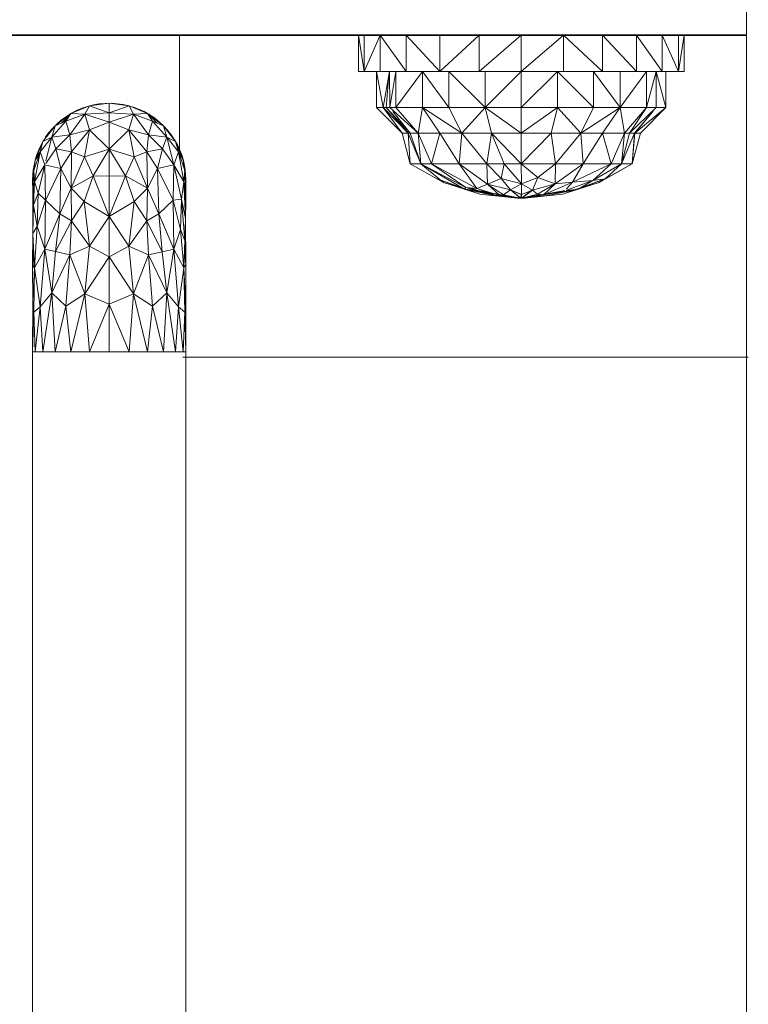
# Model space of a CAD drawing. Header units: millimetres. Extents: x 61846 to 198573, y 13020 to 52988.
# Tile 183 of 240: x 181612 to 181814, y 23872 to 24144. Entities that reach past the tile are written whole.
import ezdxf

# ---------------------------------------------------------------- set-up
doc = ezdxf.new("R2010")
doc.units = ezdxf.units.MM
for name, color, linetype, lineweight in [('A-FLOR', 192, 'Continuous', 50), ('A-GENM', 13, 'Continuous', 18), ('M-HVAC-DUCT', 70, 'Continuous', 18), ('P-PIPE', 3, 'Continuous', 18)]:
    doc.layers.add(name, color=color, linetype=linetype, lineweight=lineweight)

# ---------------------------------------------------------------- blocks, each defined once
blk = doc.blocks.new('Round Duct_NLRS_57_DU_verz staal _T-stuk__DNL_6890406 - Round Duct_NLRS_57_DU_verz staal _T-stuk__DNL_6890406-423675-GZ lierenkamer 3')
at = {"layer": 'M-HVAC-DUCT', "color": 7, "lineweight": 9}
blk.add_line((-47199.37, 24290), (-47199.37, 21990), dxfattribs=at)
blk = doc.blocks.new('NLRS_65_FAD_LB_melder_gen_ISR_NLRS_65_FAD_LB_optische rookmelder_DNL_6889518 - NLRS_65_FAD_LB_melder_gen_ISR_NLRS_65_FAD_LB_optische rookmelder_DNL_6889518-612154-GZ lierenkamer 3')
at = {"layer": 'A-GENM', "color": 7, "lineweight": 9}
for p, q in [((-47306.67, 24140), (-47306.67, 24130)), ((-47306.67, 24140), (-47305.14, 24130)), ((-47305.14, 24140), (-47305.14, 24130)), ((-47300.64, 24140), (-47305.14, 24130)), ((-47300.64, 24140), (-47300.64, 24130)), ((-47300.64, 24140), (-47293.49, 24130)), ((-47293.49, 24140), (-47284.17, 24130)), ((-47293.49, 24140), (-47293.49, 24130)), ((-47284.17, 24140), (-47284.17, 24130)), ((-47273.32, 24140), (-47284.17, 24130)), ((-47261.67, 24140), (-47273.32, 24130)), ((-47273.32, 24140), (-47273.32, 24130)), ((-47261.67, 24140), (-47261.67, 24130)), ((-47250.02, 24140), (-47261.67, 24130)), ((-47250.02, 24140), (-47239.17, 24130)), ((-47250.02, 24140), (-47250.02, 24130)), ((-47239.17, 24140), (-47239.17, 24130)), ((-47239.17, 24140), (-47229.85, 24130)), ((-47229.85, 24140), (-47222.7, 24130)), ((-47229.85, 24140), (-47229.85, 24130)), ((-47222.7, 24140), (-47218.21, 24130)), ((-47222.7, 24140), (-47222.7, 24130)), ((-47218.21, 24140), (-47218.21, 24130)), ((-47216.67, 24140), (-47218.21, 24130)), ((-47216.67, 24140), (-47216.67, 24130)), ((-47306.67, 24130), (-47305.14, 24130)), ((-47300.64, 24130), (-47305.14, 24130)), ((-47301.67, 24120), (-47301.67, 24130)), ((-47301.67, 24130), (-47299.82, 24120)), ((-47300.64, 24130), (-47293.49, 24130)), ((-47299.82, 24120), (-47298.14, 24130)), ((-47298.99, 24120), (-47298.24, 24128.86)), ((-47297.97, 24120), (-47298.14, 24130)), ((-47297.97, 24120), (-47296.31, 24130)), ((-47296.31, 24120), (-47296.31, 24130)), ((-47296.31, 24120), (-47288.99, 24130)), ((-47284.17, 24130), (-47293.49, 24130)), ((-47281.67, 24120), (-47288.99, 24130)), ((-47288.99, 24120), (-47288.99, 24130)), ((-47273.32, 24130), (-47284.17, 24130)), ((-47271.67, 24120), (-47281.67, 24130)), ((-47281.67, 24120), (-47281.67, 24130)), ((-47261.67, 24130), (-47273.32, 24130)), ((-47273.32, 24130), (-47273.16, 24130)), ((-47271.67, 24120), (-47261.67, 24130)), ((-47271.67, 24120), (-47271.67, 24130)), ((-47250.02, 24130), (-47261.67, 24130)), ((-47261.67, 24120), (-47251.67, 24130)), ((-47261.67, 24120), (-47261.67, 24130)), ((-47241.67, 24120), (-47251.67, 24130)), ((-47251.67, 24120), (-47251.67, 24130)), ((-47239.17, 24130), (-47250.02, 24130)), ((-47234.35, 24120), (-47241.67, 24130)), ((-47241.67, 24120), (-47241.67, 24130)), ((-47239.17, 24130), (-47229.85, 24130)), ((-47234.35, 24120), (-47227.03, 24130)), ((-47234.35, 24120), (-47234.35, 24130)), ((-47222.7, 24130), (-47229.85, 24130)), ((-47227.03, 24120), (-47224.35, 24130)), ((-47227.03, 24120), (-47227.03, 24130)), ((-47221.67, 24120), (-47224.35, 24130)), ((-47224.35, 24120), (-47224.35, 24130)), ((-47218.21, 24130), (-47222.7, 24130)), ((-47221.67, 24120), (-47221.67, 24130)), ((-47218.21, 24130), (-47216.67, 24130)), ((-47216.67, 24130), (-47218.21, 24130)), ((-47294.6, 24112.93), (-47301.67, 24120)), ((-47301.67, 24120), (-47299.82, 24120)), ((-47294.6, 24112.93), (-47299.82, 24120)), ((-47292.97, 24112.93), (-47299.82, 24120)), ((-47299.82, 24120), (-47298.99, 24120)), ((-47292.97, 24112.93), (-47298.99, 24120)), ((-47292.4, 24112.93), (-47298.99, 24120)), ((-47297.97, 24120), (-47298.99, 24120)), ((-47290.19, 24112.93), (-47297.97, 24120)), ((-47296.31, 24120), (-47297.97, 24120)), ((-47290.19, 24112.93), (-47296.31, 24120)), ((-47296.31, 24120), (-47288.99, 24120)), ((-47290.19, 24112.93), (-47288.99, 24120)), ((-47278.14, 24112.93), (-47288.99, 24120)), ((-47284.16, 24112.93), (-47288.99, 24120)), ((-47281.67, 24120), (-47288.99, 24120)), ((-47278.14, 24112.93), (-47281.67, 24120)), ((-47271.67, 24120), (-47281.67, 24120)), ((-47278.14, 24112.93), (-47271.67, 24120)), ((-47269.91, 24112.93), (-47271.67, 24120)), ((-47261.67, 24112.93), (-47271.67, 24120)), ((-47261.67, 24120), (-47271.67, 24120)), ((-47261.67, 24112.93), (-47251.67, 24120)), ((-47261.67, 24112.93), (-47261.67, 24120)), ((-47251.67, 24120), (-47261.67, 24120)), ((-47253.44, 24112.93), (-47251.67, 24120)), ((-47245.21, 24112.93), (-47251.67, 24120)), ((-47241.67, 24120), (-47251.67, 24120)), ((-47245.21, 24112.93), (-47234.35, 24120)), ((-47245.21, 24112.93), (-47241.67, 24120)), ((-47234.35, 24120), (-47241.67, 24120)), ((-47239.18, 24112.93), (-47234.35, 24120)), ((-47233.15, 24112.93), (-47234.35, 24120)), ((-47227.03, 24120), (-47234.35, 24120)), ((-47233.15, 24112.93), (-47227.03, 24120)), ((-47231.79, 24112.93), (-47224.35, 24120)), ((-47231.79, 24112.93), (-47227.03, 24120)), ((-47221.67, 24120), (-47230.27, 24112.93)), ((-47228.75, 24112.93), (-47221.67, 24120)), ((-47224.35, 24120), (-47227.03, 24120)), ((-47221.67, 24120), (-47224.35, 24120)), ((-47292.4, 24112.93), (-47297.16, 24118.97)), ((-47230.37, 24112.93), (-47225.17, 24119.03)), ((-47230.27, 24112.93), (-47225.17, 24119.02)), ((-47292.35, 24104.51), (-47294.6, 24112.93)), ((-47294.6, 24112.93), (-47292.97, 24112.93)), ((-47292.35, 24104.51), (-47292.97, 24112.93)), ((-47292.97, 24112.93), (-47289.42, 24104.51)), ((-47292.97, 24112.93), (-47292.4, 24112.93)), ((-47290.19, 24112.93), (-47292.4, 24112.93)), ((-47289.42, 24104.51), (-47292.4, 24112.93)), ((-47284.16, 24112.93), (-47290.19, 24112.93)), ((-47290.19, 24112.93), (-47286.49, 24104.51)), ((-47290.19, 24112.93), (-47289.42, 24104.51)), ((-47284.16, 24112.93), (-47286.49, 24104.51)), ((-47278.82, 24104.51), (-47284.16, 24112.93)), ((-47278.14, 24112.93), (-47284.16, 24112.93)), ((-47278.82, 24104.51), (-47278.14, 24112.93)), ((-47269.91, 24112.93), (-47278.14, 24112.93)), ((-47271.15, 24104.51), (-47278.14, 24112.93)), ((-47269.91, 24112.93), (-47271.15, 24104.51)), ((-47269.91, 24112.93), (-47266.41, 24104.51)), ((-47269.91, 24112.93), (-47261.67, 24104.51)), ((-47269.91, 24112.93), (-47261.67, 24112.93)), ((-47261.67, 24104.51), (-47253.44, 24112.93)), ((-47261.67, 24104.51), (-47261.67, 24112.93)), ((-47253.44, 24112.93), (-47261.67, 24112.93)), ((-47252.19, 24104.51), (-47253.44, 24112.93)), ((-47253.44, 24112.93), (-47245.21, 24112.93)), ((-47252.19, 24104.51), (-47245.21, 24112.93)), ((-47244.53, 24104.51), (-47245.21, 24112.93)), ((-47239.18, 24112.93), (-47245.21, 24112.93)), ((-47244.53, 24104.51), (-47239.18, 24112.93)), ((-47236.86, 24104.51), (-47239.18, 24112.93)), ((-47233.15, 24112.93), (-47239.18, 24112.93)), ((-47236.86, 24104.51), (-47233.15, 24112.93)), ((-47233.93, 24104.51), (-47233.15, 24112.93)), ((-47233.93, 24104.51), (-47230.37, 24112.93)), ((-47233.93, 24104.51), (-47231.79, 24112.93)), ((-47233.15, 24112.93), (-47231.79, 24112.93)), ((-47230.37, 24112.93), (-47231.79, 24112.93)), ((-47228.75, 24112.93), (-47231, 24104.51)), ((-47231, 24104.51), (-47230.37, 24112.93)), ((-47231, 24104.51), (-47230.27, 24112.93)), ((-47228.75, 24112.93), (-47230.27, 24112.93)), ((-47292.35, 24104.51), (-47283.19, 24099.31)), ((-47292.35, 24104.51), (-47289.42, 24104.51)), ((-47286.49, 24104.51), (-47289.42, 24104.51)), ((-47289.42, 24104.51), (-47283.19, 24099.31)), ((-47289.42, 24104.51), (-47277.36, 24097.44)), ((-47289.42, 24104.51), (-47277.01, 24097.94)), ((-47278.82, 24104.51), (-47286.49, 24104.51)), ((-47286.49, 24104.51), (-47277.01, 24097.94)), ((-47286.49, 24104.51), (-47273.93, 24097.69)), ((-47271.15, 24104.51), (-47278.82, 24104.51)), ((-47278.82, 24104.51), (-47270.96, 24098.85)), ((-47278.82, 24104.51), (-47273.93, 24097.69)), ((-47271.15, 24104.51), (-47266.41, 24104.51)), ((-47271.15, 24104.51), (-47270.96, 24098.85)), ((-47271.15, 24104.51), (-47267.24, 24100.4)), ((-47266.41, 24104.51), (-47267.24, 24100.4)), ((-47266.41, 24104.51), (-47261.67, 24104.51)), ((-47266.41, 24104.51), (-47261.56, 24098.92)), ((-47261.67, 24104.51), (-47252.19, 24104.51)), ((-47261.67, 24104.51), (-47257.11, 24100.69)), ((-47261.67, 24104.51), (-47261.56, 24098.92)), ((-47252.19, 24104.51), (-47257.11, 24100.69)), ((-47252.19, 24104.51), (-47252.28, 24098.95)), ((-47244.53, 24104.51), (-47252.28, 24098.95)), ((-47252.19, 24104.51), (-47244.53, 24104.51)), ((-47236.86, 24104.51), (-47247.46, 24099.41)), ((-47244.53, 24104.51), (-47247.46, 24099.41)), ((-47236.86, 24104.51), (-47244.53, 24104.51)), ((-47236.86, 24104.51), (-47241.87, 24099.85)), ((-47233.93, 24104.51), (-47241.87, 24099.85)), ((-47231, 24104.51), (-47240.16, 24099.31)), ((-47231, 24104.51), (-47238.47, 24100.32)), ((-47233.93, 24104.51), (-47238.47, 24100.32)), ((-47236.86, 24104.51), (-47233.93, 24104.51)), ((-47231, 24104.51), (-47233.93, 24104.51)), ((-47273.15, 24096.09), (-47284.88, 24100.32)), ((-47277.36, 24097.44), (-47284.88, 24100.32)), ((-47283.19, 24099.31), (-47277.36, 24097.44)), ((-47270.96, 24098.85), (-47273.93, 24097.69)), ((-47270.96, 24098.85), (-47267.24, 24100.4)), ((-47266.6, 24095.88), (-47270.96, 24098.85)), ((-47270.96, 24098.85), (-47267.64, 24095.68)), ((-47270.96, 24098.85), (-47264.66, 24097.25)), ((-47261.56, 24098.92), (-47267.24, 24100.4)), ((-47264.66, 24097.25), (-47267.24, 24100.4)), ((-47261.56, 24098.92), (-47264.66, 24097.25)), ((-47261.56, 24098.92), (-47261.64, 24095.99)), ((-47257.11, 24100.69), (-47261.56, 24098.92)), ((-47258.59, 24097.2), (-47261.56, 24098.92)), ((-47257.11, 24100.69), (-47258.59, 24097.2)), ((-47252.28, 24098.95), (-47258.59, 24097.2)), ((-47252.28, 24098.95), (-47257.17, 24096.12)), ((-47252.28, 24098.95), (-47257.11, 24100.69)), ((-47247.46, 24099.41), (-47255.48, 24095.93)), ((-47252.28, 24098.95), (-47255.48, 24095.93)), ((-47252.28, 24098.95), (-47247.46, 24099.41)), ((-47250.19, 24096.09), (-47238.47, 24100.32)), ((-47249.17, 24097.22), (-47241.87, 24099.85)), ((-47249.17, 24097.56), (-47247.46, 24099.41)), ((-47247.46, 24099.41), (-47241.87, 24099.85)), ((-47245.98, 24097.44), (-47238.47, 24100.32)), ((-47245.98, 24097.44), (-47241.87, 24099.85)), ((-47245.98, 24097.44), (-47240.16, 24099.31)), ((-47240.16, 24099.31), (-47245.98, 24097.44)), ((-47238.47, 24100.32), (-47241.87, 24099.85)), ((-47240.16, 24099.31), (-47238.47, 24100.32)), ((-47277.36, 24097.44), (-47277.01, 24097.94)), ((-47262.32, 24095), (-47277.36, 24097.44)), ((-47273.15, 24096.09), (-47277.36, 24097.44)), ((-47273.15, 24096.09), (-47277.36, 24097.44)), ((-47277.36, 24097.44), (-47268.95, 24095.68)), ((-47277.36, 24097.44), (-47273.71, 24097.06)), ((-47277.01, 24097.94), (-47273.93, 24097.69)), ((-47277.01, 24097.94), (-47268.95, 24095.68)), ((-47273.71, 24097.06), (-47275.9, 24097.85)), ((-47267.64, 24095.68), (-47273.93, 24097.69)), ((-47262.17, 24095), (-47273.71, 24097.06)), ((-47273.71, 24097.06), (-47267.86, 24095.93)), ((-47269.7, 24096.33), (-47273.71, 24097.06)), ((-47273.16, 24097.38), (-47268.95, 24095.68)), ((-47273.15, 24096.09), (-47273.16, 24096.09)), ((-47262.67, 24095), (-47273.15, 24096.09)), ((-47268.95, 24095.66), (-47273.15, 24096.09)), ((-47262.32, 24095), (-47268.95, 24095.68)), ((-47262.17, 24095), (-47268.95, 24095.68)), ((-47267.64, 24095.68), (-47268.95, 24095.68)), ((-47262.32, 24095), (-47268.01, 24096.03)), ((-47262.17, 24095), (-47267.86, 24095.93)), ((-47266.6, 24095.88), (-47267.64, 24095.68)), ((-47262.05, 24095), (-47267.64, 24095.68)), ((-47262.17, 24095), (-47267.64, 24095.68)), ((-47266.6, 24095.88), (-47264.66, 24097.25)), ((-47261.92, 24095), (-47266.6, 24095.88)), ((-47261.8, 24095), (-47264.66, 24097.25)), ((-47261.92, 24095), (-47264.66, 24097.25)), ((-47264.66, 24097.25), (-47261.64, 24095.99)), ((-47264.45, 24097.08), (-47261.71, 24095.99)), ((-47261.8, 24095), (-47263.09, 24095.96)), ((-47261.8, 24095), (-47261.64, 24095.99)), ((-47261.8, 24095), (-47261.71, 24095.99)), ((-47261.67, 24095), (-47261.71, 24095.99)), ((-47261.55, 24095), (-47261.71, 24095.99)), ((-47261.67, 24095), (-47261.64, 24095.99)), ((-47258.59, 24097.2), (-47261.64, 24095.99)), ((-47261.55, 24095), (-47261.64, 24095.99)), ((-47261.55, 24095), (-47258.59, 24097.2)), ((-47261.55, 24095), (-47258.92, 24097.07)), ((-47261.55, 24095), (-47257.17, 24096.12)), ((-47261.42, 24095), (-47256.75, 24095.88)), ((-47261.3, 24095), (-47257.17, 24096.12)), ((-47261.3, 24095), (-47255.48, 24095.93)), ((-47261.3, 24095), (-47256.75, 24095.88)), ((-47261.17, 24095), (-47249.63, 24097.06)), ((-47261.17, 24095), (-47255.48, 24095.93)), ((-47261.02, 24095), (-47245.98, 24097.44)), ((-47261.02, 24095), (-47245.98, 24097.44)), ((-47261.02, 24095), (-47255.72, 24095.96)), ((-47261.02, 24095), (-47254.39, 24095.68)), ((-47260.88, 24095), (-47245.98, 24097.44)), ((-47260.88, 24095), (-47250.19, 24096.09)), ((-47260.67, 24095), (-47250.19, 24096.09)), ((-47260.25, 24095.96), (-47258.69, 24097.25)), ((-47257.17, 24096.12), (-47258.59, 24097.2)), ((-47255.48, 24095.93), (-47257.17, 24096.12)), ((-47249.63, 24097.06), (-47255.48, 24095.93)), ((-47245.98, 24097.44), (-47254.39, 24095.68)), ((-47249.63, 24097.01), (-47251.05, 24096.62)), ((-47245.98, 24097.44), (-47250.19, 24096.09)), ((-47250.19, 24096.09), (-47245.98, 24097.44)), ((-47245.98, 24097.44), (-47249.17, 24097.11)), ((-47262.47, 24095), (-47262.67, 24095)), ((-47262.67, 24095), (-47262.47, 24095)), ((-47262.32, 24095), (-47262.47, 24095)), ((-47262.47, 24095), (-47262.32, 24095)), ((-47262.17, 24095), (-47262.32, 24095)), ((-47262.32, 24095), (-47262.17, 24095)), ((-47262.05, 24095), (-47262.17, 24095)), ((-47262.17, 24095), (-47262.05, 24095)), ((-47261.17, 24095), (-47262.17, 24095)), ((-47261.17, 24095), (-47262.17, 24095)), ((-47262.17, 24095), (-47261.17, 24095)), ((-47261.92, 24095), (-47262.05, 24095)), ((-47262.05, 24095), (-47261.92, 24095)), ((-47261.17, 24095), (-47262.05, 24095)), ((-47261.3, 24095), (-47262.05, 24095)), ((-47261.42, 24095), (-47262.05, 24095)), ((-47262.05, 24095), (-47261.42, 24095)), ((-47262.05, 24095), (-47261.3, 24095)), ((-47262.05, 24095), (-47261.17, 24095)), ((-47261.8, 24095), (-47261.92, 24095)), ((-47261.92, 24095), (-47261.8, 24095)), ((-47261.42, 24095), (-47261.92, 24095)), ((-47261.55, 24095), (-47261.92, 24095)), ((-47261.92, 24095), (-47261.55, 24095)), ((-47261.92, 24095), (-47261.42, 24095)), ((-47261.67, 24095), (-47261.8, 24095)), ((-47261.8, 24095), (-47261.67, 24095)), ((-47261.55, 24095), (-47261.8, 24095)), ((-47261.8, 24095), (-47261.55, 24095)), ((-47261.55, 24095), (-47261.67, 24095)), ((-47261.67, 24095), (-47261.55, 24095)), ((-47261.42, 24095), (-47261.55, 24095)), ((-47261.55, 24095), (-47261.42, 24095)), ((-47261.3, 24095), (-47261.42, 24095)), ((-47261.42, 24095), (-47261.3, 24095)), ((-47261.17, 24095), (-47261.3, 24095)), ((-47261.3, 24095), (-47261.17, 24095)), ((-47261.02, 24095), (-47261.17, 24095)), ((-47261.17, 24095), (-47261.02, 24095)), ((-47260.88, 24095), (-47261.02, 24095)), ((-47261.02, 24095), (-47260.88, 24095)), ((-47260.67, 24095), (-47260.88, 24095)), ((-47260.67, 24095), (-47260.88, 24095))]:
    blk.add_line(p, q, dxfattribs=at)
blk = doc.blocks.new('NLRS_65_FAD_LB_melder_gen_ISR_NLRS_65_FAD_LB_optische rookmelder_DNL_6889518 - NLRS_65_FAD_LB_melder_gen_ISR_NLRS_65_FAD_LB_optische rookmelder_DNL_6889518-612158-GZ lierenkamer 3')
blk.add_blockref('NLRS_65_FAD_LB_melder_gen_ISR_NLRS_65_FAD_LB_optische rookmelder_DNL_6889518 - NLRS_65_FAD_LB_melder_gen_ISR_NLRS_65_FAD_LB_optische rookmelder_DNL_6889518-612154-GZ lierenkamer 3', (0, 0))
blk = doc.blocks.new('NLRS_64_COM_LB_luidspreker inbouw_gen_ISR_NLRS_64_Ontruimingsluidspreker_6894271 - NLRS_64_COM_LB_luidspreker inbouw_gen_ISR_NLRS_64_Ontruimingsluidspreker_6894271-612414-GZ lierenkamer 3')
at = {"layer": 'A-GENM', "color": 7, "lineweight": 9}
for p, q in [((-47356.17, 24140), (-47356.17, 24108.08)), ((-47256.67, 24051), (-47355.22, 24051)), ((-47198.9, 24051), (-47256.67, 24051))]:
    blk.add_line(p, q, dxfattribs=at)
blk = doc.blocks.new('Pipe Types_NLRS_55_PI_UN_Staal - gekoeldwater_DNL_7743820 - Pipe Types_NLRS_55_PI_UN_Staal - gekoeldwater_DNL_7743820-613762-GZ lierenkamer 3')
at = {"layer": 'P-PIPE', "color": 7, "lineweight": 9}
for p, q in [((-47396.78, 24052.5), (-47396.78, 21990)), ((-47396.78, 24052.5), (-47390.57, 24052.5)), ((-47390.57, 24052.5), (-47386.18, 24052.5)), ((-47386.18, 24052.5), (-47381.06, 24052.5)), ((-47381.06, 24052.5), (-47375.58, 24052.5)), ((-47375.58, 24052.5), (-47370.09, 24052.5)), ((-47370.09, 24052.5), (-47364.98, 24052.5)), ((-47364.97, 24052.5), (-47360.59, 24052.5)), ((-47360.58, 24052.5), (-47357.22, 24052.5)), ((-47357.22, 24052.5), (-47354.38, 24052.5)), ((-47354.38, 21990), (-47354.38, 24052.5))]:
    blk.add_line(p, q, dxfattribs=at)
blk = doc.blocks.new('Pipe Types_NLRS_55_PI_UN_Staal - gekoeldwater_DNL_7744046 - Pipe Types_NLRS_55_PI_UN_Staal - gekoeldwater_DNL_7744046-613802-GZ lierenkamer 3')
at = {"layer": 'P-PIPE', "color": 7, "lineweight": 9}
for start, end in [(75, 146.4754), (0, 72.2397), (150, 180), (180, 189.2059), (350.897, 0)]:
    blk.add_arc((-47375.58, 24100), 21.2, start, end, dxfattribs=at)
blk = doc.blocks.new('NLRS_50_PIF_UN_Staal bocht_gen_ISR_NLRS_55_PIF_UN_Staal bocht - gekoeldwater_DNL_7744398 - NLRS_50_PIF_UN_Staal bocht_gen_ISR_NLRS_55_PIF_UN_Staal bocht - gekoeldwater_DNL_7744398-613834-GZ lierenkamer 3')
at = {"layer": 'P-PIPE', "color": 7, "lineweight": 9}
for p, q in [((-47386.18, 24118.36), (-47381.06, 24120.48)), ((-47381.06, 24120.48), (-47382.32, 24118.17)), ((-47381.06, 24120.48), (-47375.58, 24121.2)), ((-47381.06, 24120.48), (-47375.58, 24118.59)), ((-47375.58, 24121.2), (-47370.09, 24120.48)), ((-47375.58, 24121.2), (-47375.58, 24118.59)), ((-47370.09, 24120.48), (-47375.58, 24118.59)), ((-47370.09, 24120.48), (-47364.97, 24118.36)), ((-47370.09, 24120.48), (-47368.83, 24118.17)), ((-47390.57, 24114.99), (-47386.18, 24118.36)), ((-47388.81, 24115.72), (-47386.18, 24118.36)), ((-47387.91, 24116.1), (-47386.18, 24118.36)), ((-47386.18, 24118.36), (-47387.57, 24116.24)), ((-47382.32, 24118.17), (-47387.57, 24116.24)), ((-47382.32, 24118.17), (-47386.46, 24112.47)), ((-47386.18, 24118.36), (-47382.32, 24118.17)), ((-47382.32, 24118.17), (-47375.58, 24118.59)), ((-47382.32, 24118.17), (-47375.58, 24115.97)), ((-47382.32, 24118.17), (-47381.03, 24113.89)), ((-47375.58, 24118.59), (-47375.58, 24115.97)), ((-47375.58, 24118.59), (-47369.15, 24118.19)), ((-47375.58, 24115.97), (-47369.15, 24118.07)), ((-47370.12, 24113.89), (-47368.83, 24118.17)), ((-47364.97, 24118.36), (-47368.83, 24118.17)), ((-47363.58, 24116.24), (-47368.83, 24118.17)), ((-47364.69, 24112.47), (-47368.83, 24118.17)), ((-47364.97, 24118.36), (-47360.58, 24114.99)), ((-47364.97, 24118.36), (-47362.34, 24115.72)), ((-47364.97, 24118.36), (-47363.58, 24116.24)), ((-47393.94, 24110.6), (-47390.57, 24114.99)), ((-47391.47, 24111.82), (-47387.57, 24116.24)), ((-47390.57, 24114.99), (-47391.47, 24111.82)), ((-47390.57, 24114.99), (-47387.57, 24116.24)), ((-47387.57, 24116.24), (-47386.46, 24112.47)), ((-47375.58, 24115.97), (-47381.03, 24113.89)), ((-47375.58, 24115.97), (-47375.58, 24108.52)), ((-47375.58, 24115.97), (-47370.12, 24113.89)), ((-47363.58, 24116.24), (-47364.69, 24112.47)), ((-47360.58, 24114.99), (-47363.58, 24116.24)), ((-47363.58, 24116.24), (-47359.69, 24111.82)), ((-47360.58, 24114.99), (-47357.22, 24110.6)), ((-47360.58, 24114.99), (-47359.69, 24111.82)), ((-47391.47, 24111.82), (-47394.7, 24107.76)), ((-47393.94, 24110.6), (-47391.47, 24111.82)), ((-47391.47, 24111.82), (-47393.14, 24105.25)), ((-47391.47, 24111.82), (-47386.46, 24112.47)), ((-47391.47, 24111.82), (-47390.3, 24108.63)), ((-47390.3, 24108.63), (-47386.46, 24112.47)), ((-47386.46, 24112.47), (-47381.03, 24113.89)), ((-47385.99, 24107.81), (-47386.46, 24112.47)), ((-47385.99, 24107.81), (-47381.03, 24113.89)), ((-47382.45, 24106.41), (-47381.03, 24113.89)), ((-47381.03, 24113.89), (-47375.58, 24108.52)), ((-47375.58, 24108.52), (-47370.12, 24113.89)), ((-47368.7, 24106.41), (-47370.12, 24113.89)), ((-47370.12, 24113.89), (-47364.69, 24112.47)), ((-47370.12, 24113.89), (-47365.16, 24107.81)), ((-47364.69, 24112.47), (-47365.16, 24107.81)), ((-47359.69, 24111.82), (-47364.69, 24112.47)), ((-47364.69, 24112.47), (-47360.85, 24108.63)), ((-47359.69, 24111.82), (-47360.85, 24108.63)), ((-47357.22, 24110.6), (-47359.69, 24111.82)), ((-47356.45, 24107.76), (-47359.69, 24111.82)), ((-47357.74, 24104.19), (-47359.69, 24111.82)), ((-47396.05, 24105.49), (-47393.94, 24110.6)), ((-47393.94, 24110.6), (-47394.7, 24107.76)), ((-47357.22, 24110.6), (-47355.1, 24105.49)), ((-47357.22, 24110.6), (-47356.45, 24107.76)), ((-47396.44, 24102.6), (-47394.7, 24107.76)), ((-47394.7, 24107.76), (-47396.2, 24099.52)), ((-47396.05, 24105.49), (-47394.7, 24107.76)), ((-47396.05, 24105.49), (-47395.01, 24106.85)), ((-47393.41, 24104.19), (-47394.7, 24107.76)), ((-47390.3, 24108.63), (-47393.14, 24104.58)), ((-47390.3, 24108.63), (-47385.99, 24107.81)), ((-47390.3, 24108.63), (-47388.94, 24103.17)), ((-47385.99, 24107.81), (-47388.94, 24103.17)), ((-47386.14, 24097.76), (-47385.99, 24107.81)), ((-47386.14, 24097.76), (-47382.45, 24106.41)), ((-47382.45, 24106.41), (-47385.99, 24107.81)), ((-47382.45, 24106.41), (-47375.58, 24108.52)), ((-47382.45, 24106.41), (-47380.04, 24101.11)), ((-47380.04, 24101.11), (-47375.58, 24108.52)), ((-47375.58, 24108.52), (-47375.58, 24101.08)), ((-47375.58, 24108.52), (-47368.7, 24106.41)), ((-47375.58, 24108.52), (-47371.11, 24101.11)), ((-47368.7, 24106.41), (-47371.11, 24101.11)), ((-47368.7, 24106.41), (-47365.16, 24107.81)), ((-47368.7, 24106.41), (-47365.02, 24097.76)), ((-47360.85, 24108.63), (-47365.16, 24107.81)), ((-47362.21, 24103.17), (-47365.16, 24107.81)), ((-47365.02, 24097.76), (-47365.16, 24107.81)), ((-47360.85, 24108.63), (-47362.21, 24103.17)), ((-47357.74, 24104.19), (-47360.85, 24108.63)), ((-47356.45, 24107.76), (-47357.74, 24104.19)), ((-47355.1, 24105.49), (-47356.45, 24107.76)), ((-47356.45, 24107.76), (-47354.96, 24099.52)), ((-47356.45, 24107.76), (-47354.71, 24102.6)), ((-47396.78, 24100), (-47396.05, 24105.49)), ((-47396.05, 24105.49), (-47396.44, 24102.6)), ((-47393.41, 24104.19), (-47396.2, 24099.52)), ((-47393.41, 24104.19), (-47395.27, 24096.35)), ((-47393.22, 24094.4), (-47393.41, 24104.19)), ((-47393.14, 24104.13), (-47388.94, 24103.17)), ((-47357.74, 24104.19), (-47362.21, 24103.17)), ((-47357.74, 24104.19), (-47357.93, 24094.4)), ((-47357.74, 24104.19), (-47354.96, 24099.52)), ((-47357.74, 24104.19), (-47355.62, 24094.71)), ((-47355.1, 24105.49), (-47354.71, 24102.6)), ((-47354.37, 24100), (-47355.1, 24105.49)), ((-47396.78, 24100), (-47396.44, 24102.6)), ((-47396.72, 24096.81), (-47396.44, 24102.6)), ((-47396.44, 24102.6), (-47396.2, 24099.52)), ((-47393.14, 24094.55), (-47388.94, 24103.17)), ((-47389.25, 24090.62), (-47388.94, 24103.17)), ((-47386.14, 24097.76), (-47388.94, 24103.17)), ((-47386.14, 24097.76), (-47380.04, 24101.11)), ((-47382.47, 24094.08), (-47380.04, 24101.11)), ((-47375.58, 24089.93), (-47380.04, 24101.11)), ((-47380.04, 24101.11), (-47375.58, 24101.08)), ((-47375.58, 24089.93), (-47371.11, 24101.11)), ((-47375.58, 24101.08), (-47371.11, 24101.11)), ((-47375.58, 24089.93), (-47375.58, 24101.08)), ((-47371.11, 24101.11), (-47365.02, 24097.76)), ((-47371.11, 24101.11), (-47368.68, 24094.08)), ((-47362.21, 24103.17), (-47365.02, 24097.76)), ((-47361.9, 24090.62), (-47362.21, 24103.17)), ((-47357.93, 24094.4), (-47362.21, 24103.17)), ((-47354.96, 24099.52), (-47354.71, 24102.6)), ((-47354.37, 24100), (-47354.79, 24101.57)), ((-47354.37, 24100), (-47354.71, 24102.6)), ((-47354.71, 24102.6), (-47354.42, 24096.42)), ((-47396.78, 24100), (-47396.72, 24096.81)), ((-47396.33, 24096.64), (-47396.78, 24100)), ((-47396.73, 24091.7), (-47396.2, 24099.52)), ((-47396.72, 24096.81), (-47396.2, 24099.52)), ((-47396.5, 24093.05), (-47396.2, 24099.52)), ((-47395.27, 24096.35), (-47396.2, 24099.52)), ((-47354.96, 24099.52), (-47355.62, 24094.71)), ((-47354.96, 24099.52), (-47354.38, 24094.02)), ((-47354.96, 24099.52), (-47354.45, 24089.35)), ((-47354.96, 24099.52), (-47354.42, 24096.42)), ((-47354.37, 24100), (-47354.89, 24098.1)), ((-47354.37, 24100), (-47354.81, 24096.68)), ((-47354.37, 24100), (-47354.42, 24096.42)), ((-47396.73, 24091.7), (-47396.72, 24096.81)), ((-47396.38, 24095.65), (-47396.72, 24096.81)), ((-47396.38, 24095.57), (-47396.72, 24096.81)), ((-47396.72, 24096.81), (-47396.42, 24094.87)), ((-47396.5, 24093.05), (-47395.27, 24096.35)), ((-47395.53, 24087.22), (-47395.27, 24096.35)), ((-47393.22, 24094.4), (-47395.27, 24096.35)), ((-47389.25, 24090.62), (-47386.14, 24097.76)), ((-47382.47, 24094.08), (-47386.14, 24097.76)), ((-47386.14, 24097.76), (-47385.97, 24088.7)), ((-47365.02, 24097.76), (-47368.68, 24094.08)), ((-47365.18, 24088.7), (-47365.02, 24097.76)), ((-47361.9, 24090.62), (-47365.02, 24097.76)), ((-47354.74, 24095.08), (-47354.42, 24096.42)), ((-47354.63, 24092.96), (-47354.42, 24096.42)), ((-47354.38, 24094.02), (-47354.42, 24096.42)), ((-47396.5, 24093.05), (-47396.73, 24091.7)), ((-47396.7, 24085.17), (-47396.5, 24093.05)), ((-47396.5, 24093.05), (-47395.53, 24087.22)), ((-47393.22, 24094.4), (-47395.53, 24087.22)), ((-47393.22, 24094.4), (-47393.41, 24080.85)), ((-47393.14, 24094.33), (-47389.25, 24090.62)), ((-47382.47, 24094.08), (-47385.97, 24088.7)), ((-47382.47, 24094.08), (-47381.03, 24081.71)), ((-47382.47, 24094.08), (-47375.58, 24089.93)), ((-47375.58, 24089.93), (-47368.68, 24094.08)), ((-47370.12, 24081.71), (-47368.68, 24094.08)), ((-47365.18, 24088.7), (-47368.68, 24094.08)), ((-47361.9, 24090.62), (-47357.93, 24094.4)), ((-47355.62, 24094.71), (-47357.93, 24094.4)), ((-47357.74, 24080.85), (-47357.93, 24094.4)), ((-47355.89, 24086.29), (-47357.93, 24094.4)), ((-47355.62, 24094.71), (-47355.89, 24086.29)), ((-47354.45, 24089.35), (-47355.62, 24094.71)), ((-47354.65, 24083.26), (-47355.62, 24094.71)), ((-47354.59, 24092.1), (-47354.38, 24094.02)), ((-47354.38, 24094.02), (-47354.45, 24089.35)), ((-47396.7, 24085.17), (-47396.73, 24091.7)), ((-47396.73, 24091.7), (-47396.59, 24089.44)), ((-47393.41, 24080.85), (-47389.25, 24090.62)), ((-47389.25, 24090.62), (-47390.44, 24080.23)), ((-47389.25, 24090.62), (-47385.97, 24088.7)), ((-47365.18, 24088.7), (-47361.9, 24090.62)), ((-47360.93, 24080.17), (-47361.9, 24090.62)), ((-47361.9, 24090.62), (-47357.74, 24080.85)), ((-47390.44, 24080.23), (-47385.97, 24088.7)), ((-47386.46, 24079.32), (-47385.97, 24088.7)), ((-47381.03, 24081.71), (-47385.97, 24088.7)), ((-47381.03, 24081.71), (-47375.58, 24089.93)), ((-47375.58, 24089.93), (-47375.58, 24078.79)), ((-47375.58, 24089.93), (-47370.12, 24081.71)), ((-47365.18, 24088.7), (-47370.12, 24081.71)), ((-47365.18, 24088.7), (-47360.93, 24080.17)), ((-47365.18, 24088.7), (-47364.69, 24079.32)), ((-47354.45, 24089.35), (-47354.65, 24083.26)), ((-47354.42, 24076.72), (-47354.45, 24089.35)), ((-47396.7, 24085.17), (-47396.77, 24076.23)), ((-47396.7, 24085.17), (-47395.53, 24087.22)), ((-47396.2, 24075.71), (-47396.7, 24085.17)), ((-47396.7, 24085.01), (-47396.41, 24075.9)), ((-47396.2, 24075.71), (-47395.53, 24087.22)), ((-47393.41, 24080.85), (-47395.53, 24087.22)), ((-47357.74, 24080.85), (-47355.89, 24086.29)), ((-47354.65, 24083.26), (-47355.89, 24086.29)), ((-47355.89, 24086.29), (-47354.96, 24075.71)), ((-47354.65, 24083.26), (-47354.96, 24075.71)), ((-47354.42, 24076.72), (-47354.65, 24083.26)), ((-47393.41, 24080.85), (-47396.2, 24075.71)), ((-47393.41, 24080.85), (-47394.7, 24064.94)), ((-47391.47, 24068.84), (-47393.41, 24080.85)), ((-47393.41, 24080.85), (-47390.44, 24080.23)), ((-47391.47, 24068.84), (-47390.44, 24080.23)), ((-47386.46, 24079.32), (-47391.47, 24068.84)), ((-47386.46, 24079.32), (-47390.44, 24080.23)), ((-47387.57, 24065.13), (-47386.46, 24079.32)), ((-47386.46, 24079.32), (-47381.03, 24081.71)), ((-47386.46, 24079.32), (-47382.32, 24068.52)), ((-47382.32, 24068.52), (-47381.03, 24081.71)), ((-47381.03, 24081.71), (-47375.58, 24078.79)), ((-47375.58, 24078.79), (-47370.12, 24081.71)), ((-47368.83, 24068.52), (-47370.12, 24081.71)), ((-47370.12, 24081.71), (-47364.69, 24079.32)), ((-47368.83, 24068.52), (-47364.69, 24079.32)), ((-47360.93, 24080.17), (-47364.69, 24079.32)), ((-47359.69, 24068.84), (-47364.69, 24079.32)), ((-47363.58, 24065.13), (-47364.69, 24079.32)), ((-47360.93, 24080.17), (-47357.74, 24080.85)), ((-47360.93, 24080.17), (-47359.69, 24068.84)), ((-47357.74, 24080.85), (-47359.69, 24068.84)), ((-47357.74, 24080.85), (-47356.45, 24064.94)), ((-47357.74, 24080.85), (-47354.96, 24075.71)), ((-47354.42, 24076.72), (-47354.77, 24080.39)), ((-47396.31, 24075.81), (-47396.28, 24077.34)), ((-47382.32, 24068.52), (-47375.58, 24078.79)), ((-47375.58, 24065.65), (-47375.58, 24078.79)), ((-47375.58, 24078.79), (-47368.83, 24068.52)), ((-47354.42, 24076.72), (-47354.96, 24075.71)), ((-47354.42, 24076.72), (-47354.44, 24064.41)), ((-47396.73, 24066.49), (-47396.77, 24076.23)), ((-47396.2, 24075.71), (-47396.77, 24076.23)), ((-47396.73, 24066.49), (-47396.2, 24075.71)), ((-47396.44, 24063.41), (-47396.2, 24075.71)), ((-47394.7, 24064.94), (-47396.2, 24075.71)), ((-47356.45, 24064.94), (-47354.96, 24075.71)), ((-47354.44, 24064.41), (-47354.96, 24075.71)), ((-47354.71, 24063.41), (-47354.96, 24075.71)), ((-47391.47, 24068.84), (-47394.7, 24064.94)), ((-47393.94, 24052.5), (-47391.47, 24068.84)), ((-47390.57, 24052.5), (-47391.47, 24068.84)), ((-47387.57, 24065.13), (-47391.47, 24068.84)), ((-47387.57, 24065.13), (-47382.32, 24068.52)), ((-47386.18, 24052.5), (-47382.32, 24068.52)), ((-47381.06, 24052.5), (-47382.32, 24068.52)), ((-47375.58, 24065.65), (-47382.32, 24068.52)), ((-47375.58, 24065.65), (-47368.83, 24068.52)), ((-47370.09, 24052.5), (-47368.83, 24068.52)), ((-47364.97, 24052.5), (-47368.83, 24068.52)), ((-47368.83, 24068.52), (-47363.58, 24065.13)), ((-47359.69, 24068.84), (-47363.58, 24065.13)), ((-47360.58, 24052.5), (-47359.69, 24068.84)), ((-47357.22, 24052.5), (-47359.69, 24068.84)), ((-47359.69, 24068.84), (-47356.45, 24064.94)), ((-47396.78, 24052.5), (-47396.73, 24066.49)), ((-47396.49, 24061.61), (-47396.73, 24066.49)), ((-47396.44, 24063.41), (-47396.73, 24066.49)), ((-47381.06, 24052.5), (-47375.58, 24065.65)), ((-47370.09, 24052.5), (-47375.58, 24065.65)), ((-47375.58, 24052.5), (-47375.58, 24065.65)), ((-47396.78, 24052.5), (-47396.44, 24063.41)), ((-47396.44, 24063.41), (-47394.7, 24064.94)), ((-47396.05, 24052.5), (-47396.44, 24063.41)), ((-47396.05, 24052.5), (-47394.7, 24064.94)), ((-47393.94, 24052.5), (-47394.7, 24064.94)), ((-47390.57, 24052.5), (-47387.57, 24065.13)), ((-47386.18, 24052.5), (-47387.57, 24065.13)), ((-47364.97, 24052.5), (-47363.58, 24065.13)), ((-47360.58, 24052.5), (-47363.58, 24065.13)), ((-47357.22, 24052.5), (-47356.45, 24064.94)), ((-47355.1, 24052.5), (-47356.45, 24064.94)), ((-47354.71, 24063.41), (-47356.45, 24064.94)), ((-47355.1, 24052.5), (-47354.71, 24063.41)), ((-47354.44, 24064.41), (-47354.71, 24063.41)), ((-47354.37, 24052.5), (-47354.71, 24063.41)), ((-47354.63, 24060.84), (-47354.44, 24064.41)), ((-47354.37, 24052.5), (-47354.44, 24064.41)), ((-47396.05, 24052.5), (-47396.78, 24052.5)), ((-47396.78, 24052.5), (-47396.05, 24052.5)), ((-47393.94, 24052.5), (-47396.05, 24052.5)), ((-47390.57, 24052.5), (-47393.94, 24052.5)), ((-47386.18, 24052.5), (-47390.57, 24052.5)), ((-47381.06, 24052.5), (-47386.18, 24052.5)), ((-47375.58, 24052.5), (-47381.06, 24052.5)), ((-47370.09, 24052.5), (-47375.58, 24052.5)), ((-47364.98, 24052.5), (-47370.09, 24052.5)), ((-47360.58, 24052.5), (-47364.97, 24052.5)), ((-47357.22, 24052.5), (-47360.58, 24052.5)), ((-47355.1, 24052.5), (-47357.22, 24052.5)), ((-47355.1, 24052.5), (-47354.37, 24052.5)), ((-47354.37, 24052.5), (-47355.1, 24052.5))]:
    blk.add_line(p, q, dxfattribs=at)
blk = doc.blocks.new('NLRS_50_PIF_UN_Staal bocht_gen_ISR_NLRS_55_PIF_UN_Staal bocht - gekoeldwater_DNL_7744398 - NLRS_50_PIF_UN_Staal bocht_gen_ISR_NLRS_55_PIF_UN_Staal bocht - gekoeldwater_DNL_7744398-613838-GZ lierenkamer 3')
blk.add_blockref('NLRS_50_PIF_UN_Staal bocht_gen_ISR_NLRS_55_PIF_UN_Staal bocht - gekoeldwater_DNL_7744398 - NLRS_50_PIF_UN_Staal bocht_gen_ISR_NLRS_55_PIF_UN_Staal bocht - gekoeldwater_DNL_7744398-613834-GZ lierenkamer 3', (0, 0))
blk = doc.blocks.new('TadP_A_INS_INSTALLATIES_rvt-5-GZ lierenkamer 3')
at = {"layer": 'A-GENM', "lineweight": 9}
for name in ['NLRS_64_COM_LB_luidspreker inbouw_gen_ISR_NLRS_64_Ontruimingsluidspreker_6894271 - NLRS_64_COM_LB_luidspreker inbouw_gen_ISR_NLRS_64_Ontruimingsluidspreker_6894271-612414-GZ lierenkamer 3', 'NLRS_65_FAD_LB_melder_gen_ISR_NLRS_65_FAD_LB_optische rookmelder_DNL_6889518 - NLRS_65_FAD_LB_melder_gen_ISR_NLRS_65_FAD_LB_optische rookmelder_DNL_6889518-612158-GZ lierenkamer 3']:
    blk.add_blockref(name, (0, 0), dxfattribs=at)
at = {"layer": 'M-HVAC-DUCT', "lineweight": 9}
blk.add_blockref('Round Duct_NLRS_57_DU_verz staal _T-stuk__DNL_6890406 - Round Duct_NLRS_57_DU_verz staal _T-stuk__DNL_6890406-423675-GZ lierenkamer 3', (0, 0), dxfattribs=at)
at = {"layer": 'P-PIPE', "lineweight": 9}
for name in ['Pipe Types_NLRS_55_PI_UN_Staal - gekoeldwater_DNL_7744046 - Pipe Types_NLRS_55_PI_UN_Staal - gekoeldwater_DNL_7744046-613802-GZ lierenkamer 3', 'NLRS_50_PIF_UN_Staal bocht_gen_ISR_NLRS_55_PIF_UN_Staal bocht - gekoeldwater_DNL_7744398 - NLRS_50_PIF_UN_Staal bocht_gen_ISR_NLRS_55_PIF_UN_Staal bocht - gekoeldwater_DNL_7744398-613838-GZ lierenkamer 3', 'Pipe Types_NLRS_55_PI_UN_Staal - gekoeldwater_DNL_7743820 - Pipe Types_NLRS_55_PI_UN_Staal - gekoeldwater_DNL_7743820-613762-GZ lierenkamer 3']:
    blk.add_blockref(name, (0, 0), dxfattribs=at)
blk = doc.blocks.new('_NOAHH_Vloer_Vloer-x 2891927 - _NOAHH_Vloer_Vloer-x 2891927-165538-GZ lierenkamer 3')
at = {"layer": 'A-FLOR', "color": 90, "lineweight": 35}
blk.add_line((-47199.37, 24140), (-47974.09, 24140), dxfattribs=at)
blk = doc.blocks.new('TadP_A_BWK_BOUWKUNDE_rvt-5-GZ lierenkamer 3')
at = {"layer": 'A-FLOR', "lineweight": 9}
blk.add_blockref('_NOAHH_Vloer_Vloer-x 2891927 - _NOAHH_Vloer_Vloer-x 2891927-165538-GZ lierenkamer 3', (0, 0), dxfattribs=at)

msp = doc.modelspace()

# ---------------------------------------------------------------- block references
at = {"color": 210, "lineweight": 5}
for name in ['TadP_A_BWK_BOUWKUNDE_rvt-5-GZ lierenkamer 3', 'TadP_A_INS_INSTALLATIES_rvt-5-GZ lierenkamer 3']:
    msp.add_blockref(name, (229012.82, 0), dxfattribs=at)

doc.saveas('drawing.dxf')
